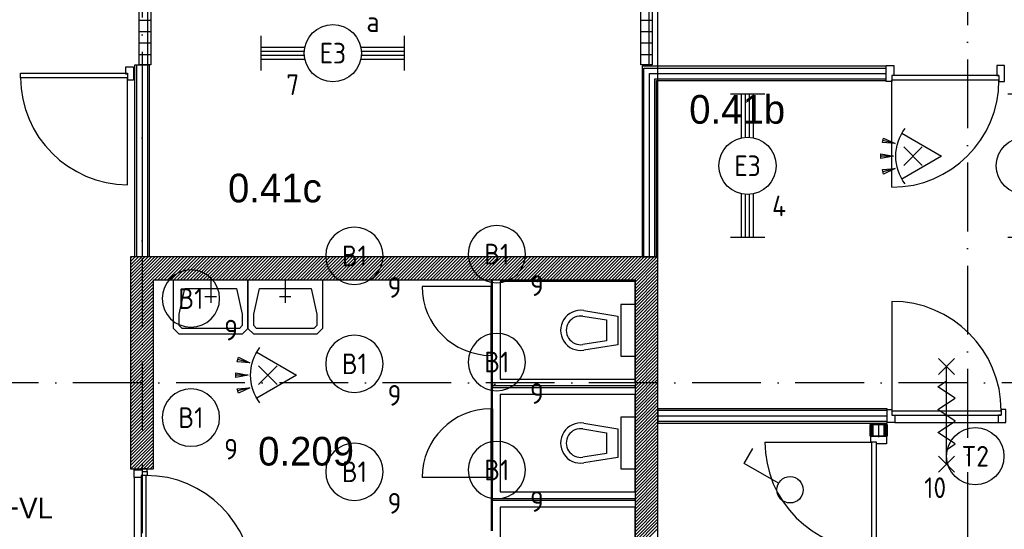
# Model space of a CAD drawing. Header units: millimetres. Extents: x -6587 to 112313, y 244 to 84344.
# Tile 50 of 58: x 67381 to 75969, y 48655 to 53102. Entities that reach past the tile are written whole.
import ezdxf
from ezdxf.enums import TextEntityAlignment as Align

# ---------------------------------------------------------------- set-up
doc = ezdxf.new("R2010")
doc.units = ezdxf.units.MM
doc.header["$LTSCALE"] = 100
doc.linetypes.add('DASHDOT', pattern=[9, 6, -1.5, 0, -1.5])
doc.layers.get('0').update_dxf_attribs({"linetype": 'CONTINUOUS'})
for name, color, linetype in [('AL$7----_STRAMIEN', 1, 'DASHDOT'), ('AL22----_BINNENWAND', 7, 'CONTINUOUS'), ('BOUW', 8, 'CONTINUOUS'), ('EB63101-_ATTRIB', 2, 'CONTINUOUS'), ('EL63101-_LICHT-ARM', 3, 'CONTINUOUS'), ('EL63102-_LICHT-SCH', 3, 'CONTINUOUS'), ('KABELGOOT', 8, 'CONTINUOUS')]:
    doc.layers.add(name, color=color, linetype=linetype)
doc.styles.add('1_8', font='iso', dxfattribs={"width": 0.7, "height": 1.8})
doc.styles.add('BURO-018', font='BUROFONT.shx', dxfattribs={"height": 180})
doc.styles.add('BURO-025', font='BUROFONT.shx', dxfattribs={"height": 250})
doc.styles.add('NORATT', font='isocp.shx')
doc.styles.get("Standard").update_dxf_attribs({"font": 'iso.shx'})
doc.styles.add('TECHNIC', font='technic_.ttf')

# ---------------------------------------------------------------- blocks, each defined once
blk = doc.blocks.new('ES3G00')
blk.add_circle((0, 0), 2.5)
blk.add_circle((0, 0), 2.5)
for tag, style, flags, p in [('GELIJK', 'NORATT', 9, (3.5, 5)), ('GELIJK', '1_8', 9, (3.5, 5)), ('SCHAK', 'NORATT', 8, (3.5, 2.75)), ('SCHAK', '1_8', 8, (3.5, 2.75)), ('A_CODE', 'NORATT', 8, (0, 0)), ('A_CODE', '1_8', 8, (0, 0)), ('GROEP', 'NORATT', 8, (-3.5, -2.75)), ('GROEP', '1_8', 8, (-3.5, -2.75)), ('KAST', 'NORATT', 9, (3.5, -2.75)), ('KAST', '1_8', 9, (3.5, -2.75))]:
    blk.add_attdef(tag, text='', height=1.8, dxfattribs=dict(style=style, flags=flags)).set_placement(p, align=Align.MIDDLE_CENTER)
blk = doc.blocks.new('ES3S1')
blk.add_lwpolyline([(0.575, 0.996), (2.309, 4), (3.608, 3.25)])
blk.add_lwpolyline([(0.575, 0.996), (2.309, 4), (3.608, 3.25)])
blk.add_circle((0, 0), 1.15)
blk.add_circle((0, 0), 1.15)
for tag, style, flags, p in [('SCHAK', 'NORATT', 8, (3, 5.5)), ('SCHAK', '1_8', 8, (3, 5.5)), ('KAST', 'NORATT', 9, (-3, 0.5)), ('KAST', '1_8', 9, (-3, 0.5)), ('M_CODE', 'NORATT', 9, (0, 0)), ('M_CODE', '1_8', 9, (0, 0)), ('DOEL', 'NORATT', 9, (-3, -2)), ('DOEL', '1_8', 9, (-3, -2)), ('GROEP', 'NORATT', 9, (-3, -4.5)), ('GROEP', '1_8', 9, (-3, -4.5))]:
    blk.add_attdef(tag, text='', height=1.8, dxfattribs=dict(style=style, flags=flags)).set_placement(p, align=Align.MIDDLE_CENTER)
blk = doc.blocks.new('EJ3T20')
at = {"color": 0}
for p, q in [((-6.25, -1.5), (-6.25, 1.5)), ((6.25, -1.5), (6.25, 1.5)), ((-6.25, 0.525), (-2.444, 0.525)), ((-6.25, 0.175), (-2.494, 0.175)), ((2.444, 0.525), (6.25, 0.525)), ((2.494, 0.175), (6.25, 0.175)), ((-6.25, -0.175), (-2.494, -0.175)), ((-6.25, -0.525), (-2.444, -0.525)), ((2.444, -0.525), (6.25, -0.525)), ((2.494, -0.175), (6.25, -0.175))]:
    blk.add_line(p, q, dxfattribs=at)
blk.add_circle((0, 0), 2.5, dxfattribs=at)
at = {"color": 6, "style": '1_8'}
for tag, flags, p in [('SCHAK', 8, (3.5, 2.75)), ('A_CODE', 8, (0, 0)), ('GROEP', 8, (-3.5, -2.75)), ('KAST', 9, (3.5, -2.75))]:
    blk.add_attdef(tag, text='', height=1.8, dxfattribs=dict(at, flags=flags)).set_placement(p, align=Align.MIDDLE)
blk = doc.blocks.new('ES652116')
for p, q in [((1.557, 1.087), (2.619, 1.372)), ((-0.813, -0.813), (0.813, 0.813)), ((0.813, -0.813), (-0.813, 0.813)), ((1.7, 0), (2.8, 0)), ((1.557, -1.087), (2.619, -1.372))]:
    blk.add_line(p, q)
blk.add_lwpolyline([(0.964, 2), (-2.5, 0), (0.964, -2)])
for points in [[(2.671, 1.179), (2.568, 1.565), (1.557, 1.087)], [(2.8, -0.2), (2.8, 0.2), (1.7, 0)], [(2.568, -1.565), (2.671, -1.179), (1.557, -1.087)]]:
    blk.add_lwpolyline(points, close=True)
blk.add_arc((-2.5, 0), 4, 322.81924, 37.18076)
at = {"style": '1_8'}
for tag, flags, p in [('SCHAK', 8, (3, 5.5)), ('KAST', 9, (-3, 0.5)), ('M_CODE', 9, (0, 0)), ('DOEL', 9, (-3, -2)), ('GROEP', 9, (-3, -4.5))]:
    blk.add_attdef(tag, text='', height=1.8, dxfattribs=dict(at, flags=flags)).set_placement(p, align=Align.MIDDLE_CENTER)
at = {"style": '1_8', "flags": 8}
blk.add_attdef('CODE', text='', height=1.8, dxfattribs=at).set_placement((0, 0), align=Align.MIDDLE)
blk = doc.blocks.new('XREF')
at = {"layer": 'BOUW'}
h = blk.add_hatch(dxfattribs=at)
h.set_pattern_fill('TEGEL100', color=256, style=0)
h.set_pattern_definition([(0, (157297.57, 10098.91), (0, 100), []), (90, (157297.57, 10098.91), (-100, 6e-15), [])])
h.paths.add_polyline_path([(224765.3, 66540.1), (224765.3, 72212.6), (224865.3, 72212.6), (224865.3, 66540.1)])
h = blk.add_hatch(dxfattribs=at)
h.set_pattern_fill('TEGEL100', color=256, style=0)
h.set_pattern_definition([(0, (155472.57, 10098.91), (0, 100), []), (90, (155472.57, 10098.91), (-100, 6e-15), [])])
h.paths.add_polyline_path([(229140.3, 66540.1), (229140.3, 72212.6), (229240.3, 72212.6), (229240.3, 66540.1)])
at = {"layer": 'AL$7----_STRAMIEN', "color": 1}
for p, q in [((224790.3, 90956.1), (224790.3, 19213.9)), ((224790.3, 90956.1), (224790.3, 19213.9)), ((231990.3, 90889.9), (231990.3, 19147.8)), ((250890.3, 63765), (161095.9, 63765)), ((250890.3, 63765), (223500.9, 63765))]:
    blk.add_line(p, q, dxfattribs=at)
at = {"layer": 'AL22----_BINNENWAND', "color": 6}
for p, q in [((227833.8, 64005), (227846.8, 64005)), ((227846.8, 64005), (227833.8, 64005)), ((227846.8, 63738.5), (227846.8, 63725.5)), ((227858.9, 63753.8), (227871.9, 63753.8)), ((227858.9, 63753.8), (227871.9, 63753.8)), ((227833.8, 63540), (227846.8, 63540)), ((227833.8, 63540), (227846.8, 63540)), ((227833.8, 62940), (227833.8, 63540)), ((227846.8, 62940), (227833.8, 62940)), ((227846.8, 62940), (227833.8, 62940)), ((227846.8, 62754.5), (227846.8, 62741.5))]:
    blk.add_line(p, q, dxfattribs=at)
at = {"layer": 'BOUW'}
for p, q in [((229290.3, 64865.1), (229290.3, 67282.9)), ((224727.8, 64865.1), (224727.8, 66540.1)), ((224727.8, 66540.1), (224852.8, 66540.1)), ((224742.8, 66540.1), (224742.8, 64865.1)), ((224790.3, 66540.1), (224790.3, 64865.1)), ((224837.8, 66540.1), (224837.8, 64865.1)), ((224852.8, 66540.1), (224852.8, 64865.1)), ((229152.8, 66527.6), (229152.8, 64865.1)), ((231280.3, 66527.6), (229152.8, 66527.6)), ((229167.8, 64865.1), (229167.8, 66512.6)), ((229167.8, 66512.6), (231280.3, 66512.6)), ((231280.3, 66402.6), (231280.3, 66527.6)), ((229215.3, 64865.1), (229215.3, 66465.1)), ((229215.3, 66465.1), (231280.3, 66465.1)), ((229262.8, 64865.1), (229262.8, 66417.6)), ((229262.8, 66417.6), (231280.3, 66417.6)), ((229277.8, 64865.1), (229277.8, 66402.6)), ((229277.8, 66402.6), (231280.3, 66402.6)), ((229290.3, 64865.1), (224690.3, 64865.1)), ((224690.3, 64485.4), (225070, 64865.1)), ((224690.3, 64513.7), (225041.7, 64865.1)), ((224690.3, 64541.9), (225013.4, 64865.1)), ((224690.3, 64570.2), (224985.2, 64865.1)), ((224690.3, 64598.5), (224956.9, 64865.1)), ((224690.3, 64626.8), (224928.6, 64865.1)), ((224690.3, 64655.1), (224900.3, 64865.1)), ((224690.3, 64683.4), (224872, 64865.1)), ((224690.3, 64711.7), (224843.7, 64865.1)), ((224690.3, 64739.9), (224815.4, 64865.1)), ((224690.3, 64768.2), (224787.2, 64865.1)), ((224690.3, 64796.5), (224758.9, 64865.1)), ((224690.3, 64824.8), (224730.6, 64865.1)), ((224690.3, 64853.1), (224702.3, 64865.1)), ((224690.3, 64865.1), (224690.3, 63015.1)), ((224852.8, 64865.1), (224727.8, 64865.1)), ((224898.3, 64665.1), (225098.3, 64865.1)), ((224926.6, 64665.1), (225126.6, 64865.1)), ((224954.9, 64665.1), (225154.9, 64865.1)), ((224983.1, 64665.1), (225183.1, 64865.1)), ((225011.4, 64665.1), (225211.4, 64865.1)), ((225039.7, 64665.1), (225239.7, 64865.1)), ((225068, 64665.1), (225268, 64865.1)), ((225096.3, 64665.1), (225296.3, 64865.1)), ((225124.6, 64665.1), (225324.6, 64865.1)), ((225152.9, 64665.1), (225352.9, 64865.1)), ((225181.1, 64665.1), (225381.1, 64865.1)), ((225209.4, 64665.1), (225409.4, 64865.1)), ((225237.7, 64665.1), (225437.7, 64865.1)), ((225266, 64665.1), (225466, 64865.1)), ((225294.3, 64665.1), (225494.3, 64865.1)), ((225322.6, 64665.1), (225522.6, 64865.1)), ((225350.8, 64665.1), (225550.8, 64865.1)), ((225379.1, 64665.1), (225579.1, 64865.1)), ((225407.4, 64665.1), (225607.4, 64865.1)), ((225435.7, 64665.1), (225635.7, 64865.1)), ((225464, 64665.1), (225664, 64865.1)), ((225492.3, 64665.1), (225692.3, 64865.1)), ((225520.5, 64665.1), (225720.5, 64865.1)), ((225548.8, 64665.1), (225748.8, 64865.1)), ((225577.1, 64665.1), (225777.1, 64865.1)), ((225605.4, 64665.1), (225805.4, 64865.1)), ((225633.7, 64665.1), (225833.7, 64865.1)), ((225662, 64665.1), (225862, 64865.1)), ((225690.3, 64665.1), (225890.3, 64865.1)), ((225718.5, 64665.1), (225918.5, 64865.1)), ((225746.8, 64665.1), (225946.8, 64865.1)), ((225775.1, 64665.1), (225975.1, 64865.1)), ((225803.4, 64665.1), (226003.4, 64865.1)), ((225831.7, 64665.1), (226031.7, 64865.1)), ((225860, 64665.1), (226060, 64865.1)), ((225888.2, 64665.1), (226088.2, 64865.1)), ((225916.5, 64665.1), (226116.5, 64865.1)), ((225944.8, 64665.1), (226144.8, 64865.1)), ((225973.1, 64665.1), (226173.1, 64865.1)), ((226001.4, 64665.1), (226201.4, 64865.1)), ((226029.7, 64665.1), (226229.7, 64865.1)), ((226057.9, 64665.1), (226257.9, 64865.1)), ((226086.2, 64665.1), (226286.2, 64865.1)), ((226114.5, 64665.1), (226314.5, 64865.1)), ((226142.8, 64665.1), (226342.8, 64865.1)), ((226171.1, 64665.1), (226371.1, 64865.1)), ((226199.4, 64665.1), (226399.4, 64865.1)), ((226227.7, 64665.1), (226427.7, 64865.1)), ((226255.9, 64665.1), (226455.9, 64865.1)), ((226284.2, 64665.1), (226484.2, 64865.1)), ((226312.5, 64665.1), (226512.5, 64865.1)), ((226340.8, 64665.1), (226540.8, 64865.1)), ((226369.1, 64665.1), (226569.1, 64865.1)), ((226397.4, 64665.1), (226597.4, 64865.1)), ((226425.6, 64665.1), (226625.6, 64865.1)), ((226453.9, 64665.1), (226653.9, 64865.1)), ((226482.2, 64665.1), (226682.2, 64865.1)), ((226510.5, 64665.1), (226710.5, 64865.1)), ((226538.8, 64665.1), (226738.8, 64865.1)), ((226567.1, 64665.1), (226767.1, 64865.1)), ((226595.3, 64665.1), (226795.3, 64865.1)), ((226623.6, 64665.1), (226823.6, 64865.1)), ((226651.9, 64665.1), (226851.9, 64865.1)), ((226680.2, 64665.1), (226880.2, 64865.1)), ((226708.5, 64665.1), (226908.5, 64865.1)), ((226736.8, 64665.1), (226936.8, 64865.1)), ((226765.1, 64665.1), (226965.1, 64865.1)), ((226793.3, 64665.1), (226993.3, 64865.1)), ((226821.6, 64665.1), (227021.6, 64865.1)), ((226849.9, 64665.1), (227049.9, 64865.1)), ((226878.2, 64665.1), (227078.2, 64865.1)), ((226906.5, 64665.1), (227106.5, 64865.1)), ((226934.8, 64665.1), (227134.8, 64865.1)), ((226963, 64665.1), (227163, 64865.1)), ((226991.3, 64665.1), (227191.3, 64865.1)), ((227019.6, 64665.1), (227219.6, 64865.1)), ((227047.9, 64665.1), (227247.9, 64865.1)), ((227076.2, 64665.1), (227276.2, 64865.1)), ((227104.5, 64665.1), (227304.5, 64865.1)), ((227132.7, 64665.1), (227332.7, 64865.1)), ((227161, 64665.1), (227361, 64865.1)), ((227189.3, 64665.1), (227389.3, 64865.1)), ((227217.6, 64665.1), (227417.6, 64865.1)), ((227245.9, 64665.1), (227445.9, 64865.1)), ((227274.2, 64665.1), (227474.2, 64865.1)), ((227302.5, 64665.1), (227502.5, 64865.1)), ((227330.7, 64665.1), (227530.7, 64865.1)), ((227359, 64665.1), (227559, 64865.1)), ((227387.3, 64665.1), (227587.3, 64865.1)), ((227415.6, 64665.1), (227615.6, 64865.1)), ((227443.9, 64665.1), (227643.9, 64865.1)), ((227472.2, 64665.1), (227672.2, 64865.1)), ((227500.4, 64665.1), (227700.4, 64865.1)), ((227528.7, 64665.1), (227728.7, 64865.1)), ((227557, 64665.1), (227757, 64865.1)), ((227585.3, 64665.1), (227785.3, 64865.1)), ((227613.6, 64665.1), (227813.6, 64865.1)), ((227641.9, 64665.1), (227841.9, 64865.1)), ((227670.2, 64665.1), (227870.2, 64865.1)), ((227698.4, 64665.1), (227898.4, 64865.1)), ((227726.7, 64665.1), (227926.7, 64865.1)), ((227755, 64665.1), (227955, 64865.1)), ((227783.3, 64665.1), (227983.3, 64865.1)), ((227811.6, 64665.1), (228011.6, 64865.1)), ((227839.9, 64665.1), (228039.9, 64865.1)), ((227868.1, 64665.1), (228068.1, 64865.1)), ((227896.4, 64665.1), (228096.4, 64865.1)), ((227924.7, 64665.1), (228124.7, 64865.1)), ((227953, 64665.1), (228153, 64865.1)), ((227981.3, 64665.1), (228181.3, 64865.1)), ((228009.6, 64665.1), (228209.6, 64865.1)), ((228037.8, 64665.1), (228237.8, 64865.1)), ((228066.1, 64665.1), (228266.1, 64865.1)), ((228094.4, 64665.1), (228294.4, 64865.1)), ((228122.7, 64665.1), (228322.7, 64865.1)), ((228151, 64665.1), (228351, 64865.1)), ((228179.3, 64665.1), (228379.3, 64865.1)), ((228207.6, 64665.1), (228407.6, 64865.1)), ((228235.8, 64665.1), (228435.8, 64865.1)), ((228264.1, 64665.1), (228464.1, 64865.1)), ((228292.4, 64665.1), (228492.4, 64865.1)), ((228320.7, 64665.1), (228520.7, 64865.1)), ((228349, 64665.1), (228549, 64865.1)), ((228377.3, 64665.1), (228577.3, 64865.1)), ((228405.5, 64665.1), (228605.5, 64865.1)), ((228433.8, 64665.1), (228633.8, 64865.1)), ((228462.1, 64665.1), (228662.1, 64865.1)), ((228490.4, 64665.1), (228690.4, 64865.1)), ((228518.7, 64665.1), (228718.7, 64865.1)), ((228547, 64665.1), (228747, 64865.1)), ((228575.2, 64665.1), (228775.2, 64865.1)), ((228603.5, 64665.1), (228803.5, 64865.1)), ((228631.8, 64665.1), (228831.8, 64865.1)), ((228660.1, 64665.1), (228860.1, 64865.1)), ((228688.4, 64665.1), (228888.4, 64865.1)), ((228716.7, 64665.1), (228916.7, 64865.1)), ((228745, 64665.1), (228945, 64865.1)), ((228773.2, 64665.1), (228973.2, 64865.1)), ((228801.5, 64665.1), (229001.5, 64865.1)), ((228829.8, 64665.1), (229029.8, 64865.1)), ((228858.1, 64665.1), (229058.1, 64865.1)), ((228886.4, 64665.1), (229086.4, 64865.1)), ((228914.7, 64665.1), (229114.7, 64865.1)), ((228942.9, 64665.1), (229142.9, 64865.1)), ((228971.2, 64665.1), (229171.2, 64865.1)), ((228999.5, 64665.1), (229199.5, 64865.1)), ((229027.8, 64665.1), (229227.8, 64865.1)), ((229056.1, 64665.1), (229256.1, 64865.1)), ((229084.4, 64665.1), (229284.4, 64865.1)), ((229152.8, 64865.1), (229277.8, 64865.1)), ((229290.3, 64665.1), (229290.3, 64865.1)), ((229090.3, 64642.7), (229290.3, 64842.7)), ((229090.3, 64614.5), (229290.3, 64814.5)), ((229090.3, 64586.2), (229290.3, 64786.2)), ((229090.3, 64557.9), (229290.3, 64757.9)), ((229090.3, 64529.6), (229290.3, 64729.6)), ((229090.3, 64501.3), (229290.3, 64701.3)), ((229090.3, 64473), (229290.3, 64673)), ((224690.3, 64457.1), (224890.3, 64657.1)), ((224690.3, 64428.8), (224890.3, 64628.8)), ((224690.3, 64400.5), (224890.3, 64600.5)), ((224890.3, 64665.1), (229090.3, 64665.1)), ((224890.3, 63015.1), (224890.3, 64665.1)), ((225063.9, 64665.1), (225713.9, 64665.1)), ((225063.9, 64365.1), (225063.9, 64665.1)), ((225113.9, 64365.1), (225163.9, 64590.1)), ((225163.9, 64590.1), (225613.9, 64590.1)), ((225388.9, 64665.1), (225388.9, 64465.1)), ((225613.9, 64590.1), (225663.9, 64365.1)), ((225713.9, 64665.1), (225713.9, 64365.1)), ((225713.9, 64665.1), (226363.9, 64665.1)), ((225713.9, 64365.1), (225713.9, 64665.1)), ((225763.9, 64365.1), (225813.9, 64590.1)), ((225813.9, 64590.1), (226263.9, 64590.1)), ((226038.9, 64665.1), (226038.9, 64465.1)), ((226263.9, 64590.1), (226313.9, 64365.1)), ((226363.9, 64665.1), (226363.9, 64365.1)), ((227833.8, 64605.1), (227233.8, 64605.1)), ((227833.8, 64665.1), (227833.8, 64605.1)), ((227846.8, 64665.1), (227833.8, 64665.1)), ((227833.8, 64605.1), (227846.8, 64605.1)), ((227833.8, 64605.1), (227833.8, 64005.1)), ((227846.8, 64605.1), (227833.8, 64605.1)), ((227833.8, 64005.1), (227833.8, 64605.1)), ((227846.8, 64605.1), (227846.8, 64665.1)), ((227846.8, 64005.1), (227846.8, 64605.1)), ((229090.3, 64648.6), (227914.3, 64648.6)), ((227914.3, 64648.6), (227914.3, 63798.6)), ((228240.3, 64645.1), (228240.3, 64665.1)), ((229090.3, 63774.9), (229090.3, 64665.1)), ((229090.3, 64665.1), (229090.3, 61815.1)), ((229090.3, 63798.6), (229090.3, 64648.6)), ((229090.3, 64444.7), (229290.3, 64644.7)), ((229090.3, 64416.5), (229290.3, 64616.5)), ((229090.3, 64388.2), (229290.3, 64588.2)), ((229290.3, 61815.1), (229290.3, 64665.1)), ((224690.3, 64372.2), (224890.3, 64572.2)), ((224690.3, 64344), (224890.3, 64544)), ((224690.3, 64315.7), (224890.3, 64515.7)), ((229090.3, 64359.9), (229290.3, 64559.9)), ((229090.3, 64331.6), (229290.3, 64531.6)), ((229090.3, 64303.3), (229290.3, 64503.3)), ((224690.3, 64287.4), (224890.3, 64487.4)), ((224690.3, 64259.1), (224890.3, 64459.1)), ((224690.3, 64230.8), (224890.3, 64430.8)), ((228965.3, 64448.6), (228965.3, 63998.6)), ((229090.3, 64448.6), (228965.3, 64448.6)), ((229090.3, 64275), (229290.3, 64475)), ((229090.3, 63998.6), (229090.3, 64448.6)), ((229090.3, 64246.8), (229290.3, 64446.8)), ((229090.3, 64218.5), (229290.3, 64418.5)), ((224690.3, 64202.5), (224890.3, 64402.5)), ((224690.3, 64174.2), (224890.3, 64374.2)), ((224690.3, 64146), (224890.3, 64346)), ((225063.9, 64240.1), (225063.9, 64365.1)), ((225113.9, 64265.1), (225113.9, 64365.1)), ((225663.9, 64365.1), (225663.9, 64265.1)), ((225713.9, 64365.1), (225713.9, 64240.1)), ((225713.9, 64240.1), (225713.9, 64365.1)), ((225763.9, 64265.1), (225763.9, 64365.1)), ((226313.9, 64365.1), (226313.9, 64265.1)), ((226363.9, 64365.1), (226363.9, 64240.1)), ((228635.1, 64347), (228840.3, 64314.1)), ((228643, 64396.4), (228940.3, 64348.6)), ((228940.3, 64348.6), (228940.3, 64098.6)), ((229090.3, 64190.2), (229290.3, 64390.2)), ((229090.3, 64161.9), (229290.3, 64361.9)), ((229090.3, 64133.6), (229290.3, 64333.6)), ((224690.3, 64117.7), (224890.3, 64317.7)), ((224690.3, 64089.4), (224890.3, 64289.4)), ((224690.3, 64061.1), (224890.3, 64261.1)), ((225138.9, 64240.1), (225113.9, 64265.1)), ((225663.9, 64265.1), (225638.9, 64240.1)), ((225788.9, 64240.1), (225763.9, 64265.1)), ((226313.9, 64265.1), (226288.9, 64240.1)), ((228840.3, 64314.1), (228840.3, 64133.2)), ((229090.3, 64105.3), (229290.3, 64305.3)), ((229090.3, 64077.1), (229290.3, 64277.1)), ((229090.3, 64048.8), (229290.3, 64248.8)), ((224690.3, 64032.8), (224890.3, 64232.8)), ((224690.3, 64004.5), (224890.3, 64204.5)), ((224690.3, 63976.3), (224890.3, 64176.3)), ((225113.9, 64190.1), (225063.9, 64240.1)), ((225663.9, 64190.1), (225113.9, 64190.1)), ((225638.9, 64240.1), (225138.9, 64240.1)), ((225713.9, 64240.1), (225663.9, 64190.1)), ((225763.9, 64190.1), (225713.9, 64240.1)), ((226313.9, 64190.1), (225763.9, 64190.1)), ((226288.9, 64240.1), (225788.9, 64240.1)), ((226363.9, 64240.1), (226313.9, 64190.1)), ((228515.3, 64173.6), (228515.3, 64173.6)), ((229090.3, 64020.5), (229290.3, 64220.5)), ((229090.3, 63992.2), (229290.3, 64192.2)), ((229090.3, 63963.9), (229290.3, 64163.9)), ((224690.3, 63948), (224890.3, 64148)), ((224690.3, 63919.7), (224890.3, 64119.7)), ((224690.3, 63891.4), (224890.3, 64091.4)), ((228840.3, 64133.2), (228635.1, 64100.2)), ((228940.3, 64098.6), (228643, 64050.8)), ((229090.3, 63935.6), (229290.3, 64135.6)), ((229090.3, 63907.3), (229290.3, 64107.3)), ((229090.3, 63879.1), (229290.3, 64079.1)), ((224690.3, 63863.1), (224890.3, 64063.1)), ((224690.3, 63834.8), (224890.3, 64034.8)), ((224690.3, 63806.6), (224890.3, 64006.6)), ((227833.8, 64005.1), (227846.8, 64005.1)), ((227833.8, 64005.1), (227833.8, 63540.1)), ((227846.8, 64005.1), (227833.8, 64005.1)), ((227833.8, 64005), (227833.8, 63540)), ((227846.8, 63540.1), (227846.8, 64005.1)), ((227846.8, 63540), (227846.8, 64005)), ((228690.3, 64048.6), (228690.3, 64048.6)), ((228965.3, 63998.6), (229090.3, 63998.6)), ((229090.3, 63850.8), (229290.3, 64050.8)), ((229090.3, 63822.5), (229290.3, 64022.5)), ((229090.3, 63794.2), (229290.3, 63994.2)), ((224690.3, 63778.3), (224890.3, 63978.3)), ((224690.3, 63750), (224890.3, 63950)), ((224690.3, 63721.7), (224890.3, 63921.7)), ((229090.3, 63765.9), (229290.3, 63965.9)), ((229090.3, 63737.6), (229290.3, 63937.6)), ((229090.3, 63709.4), (229290.3, 63909.4)), ((224690.3, 63693.4), (224890.3, 63893.4)), ((224690.3, 63665.1), (224890.3, 63865.1)), ((224690.3, 63636.8), (224890.3, 63836.8)), ((229090.3, 63681.1), (229290.3, 63881.1)), ((229090.3, 63652.8), (229290.3, 63852.8)), ((229090.3, 63624.5), (229290.3, 63824.5)), ((224690.3, 63608.6), (224890.3, 63808.6)), ((224690.3, 63580.3), (224890.3, 63780.3)), ((224690.3, 63552), (224890.3, 63752)), ((229090.3, 63738.6), (227846.8, 63738.6)), ((227846.8, 63738.6), (227846.8, 63725.6)), ((227858.9, 63754), (227871.9, 63754)), ((227858.9, 63754), (227871.9, 63754)), ((227914.3, 63798.6), (229090.3, 63798.6)), ((229090.3, 63596.2), (229290.3, 63796.2)), ((229090.3, 63567.9), (229290.3, 63767.9)), ((229090.3, 63539.6), (229290.3, 63739.6)), ((229090.3, 63725.6), (229090.3, 63738.6)), ((224690.3, 63523.7), (224890.3, 63723.7)), ((224690.3, 63495.4), (224890.3, 63695.4)), ((224690.3, 63467.1), (224890.3, 63667.1)), ((227846.8, 63725.6), (229090.3, 63725.6)), ((229090.3, 63665.1), (227914.3, 63665.1)), ((227914.3, 63665.1), (227914.3, 62815.1)), ((229090.3, 63511.4), (229290.3, 63711.4)), ((229090.3, 63483.1), (229290.3, 63683.1)), ((229090.3, 62815.1), (229090.3, 63665.1)), ((229090.3, 63454.8), (229290.3, 63654.8)), ((224690.3, 63438.9), (224890.3, 63638.9)), ((224690.3, 63410.6), (224890.3, 63610.6)), ((224690.3, 63382.3), (224890.3, 63582.3)), ((229090.3, 63426.5), (229290.3, 63626.5)), ((229090.3, 63398.2), (229290.3, 63598.2)), ((229090.3, 63369.9), (229290.3, 63569.9)), ((224690.3, 63354), (224890.3, 63554)), ((224690.3, 63325.7), (224890.3, 63525.7)), ((224690.3, 63297.4), (224890.3, 63497.4)), ((224690.3, 63269.2), (224890.3, 63469.2)), ((227833.8, 63540.1), (227846.8, 63540.1)), ((227833.8, 63540.1), (227846.8, 63540.1)), ((227833.8, 62940.1), (227833.8, 63540.1)), ((227833.8, 63540.1), (227833.8, 62940.1)), ((227833.8, 63540), (227833.8, 62940)), ((227846.8, 63540.1), (227846.8, 62940.1)), ((227846.8, 63540), (227846.8, 62940)), ((229090.3, 63341.7), (229290.3, 63541.7)), ((229090.3, 63313.4), (229290.3, 63513.4)), ((229090.3, 63285.1), (229290.3, 63485.1)), ((231290.3, 63538.6), (229290.3, 63538.6)), ((229290.3, 63538.6), (229290.3, 63413.6)), ((231290.3, 63523.6), (229290.3, 63523.6)), ((231290.3, 63476.1), (229290.3, 63476.1)), ((231290.3, 63413.6), (231290.3, 63538.6)), ((224690.3, 63240.9), (224890.3, 63440.9)), ((224690.3, 63212.6), (224890.3, 63412.6)), ((224690.3, 63184.3), (224890.3, 63384.3)), ((228643, 63412.9), (228940.3, 63365.1)), ((228965.3, 63465.1), (228965.3, 63015.1)), ((229090.3, 63465.1), (228965.3, 63465.1)), ((229090.3, 63015.1), (229090.3, 63465.1)), ((229090.3, 63256.8), (229290.3, 63456.8)), ((229090.3, 63228.5), (229290.3, 63428.5)), ((229090.3, 63200.2), (229290.3, 63400.2)), ((231290.3, 63428.6), (229290.3, 63428.6)), ((229290.3, 63413.6), (231290.3, 63413.6)), ((224690.3, 63156), (224890.3, 63356)), ((224690.3, 63127.7), (224890.3, 63327.7)), ((224690.3, 63099.4), (224890.3, 63299.4)), ((228635.1, 63363.5), (228840.3, 63330.6)), ((228840.3, 63330.6), (228840.3, 63149.7)), ((228940.3, 63365.1), (228940.3, 63115.1)), ((229090.3, 63172), (229290.3, 63372)), ((229090.3, 63143.7), (229290.3, 63343.7)), ((229090.3, 63115.4), (229290.3, 63315.4)), ((224690.3, 63071.2), (224890.3, 63271.2)), ((224690.3, 63042.9), (224890.3, 63242.9)), ((224690.8, 63015.1), (224890.3, 63214.6)), ((229090.3, 63087.1), (229290.3, 63287.1)), ((229090.3, 63058.8), (229290.3, 63258.8)), ((229090.3, 63030.5), (229290.3, 63230.5)), ((224719.1, 63015.1), (224890.3, 63186.3)), ((224747.4, 63015.1), (224890.3, 63158)), ((224775.6, 63015.1), (224890.3, 63129.7)), ((228840.3, 63149.7), (228635.1, 63116.7)), ((229090.3, 63002.2), (229290.3, 63202.2)), ((229090.3, 62974), (229290.3, 63174)), ((229090.3, 62945.7), (229290.3, 63145.7)), ((224803.9, 63015.1), (224890.3, 63101.5)), ((224832.2, 63015.1), (224890.3, 63073.2)), ((224860.5, 63015.1), (224890.3, 63044.9)), ((228940.3, 63115.1), (228643, 63067.3)), ((228690.3, 63065.1), (228690.3, 63065.1)), ((229090.3, 62917.4), (229290.3, 63117.4)), ((229090.3, 62889.1), (229290.3, 63089.1)), ((229090.3, 62860.8), (229290.3, 63060.8)), ((224690.3, 63015.1), (224890.3, 63015.1)), ((224720.3, 63007.1), (224790.3, 63007.1)), ((224720.3, 62940.1), (224720.3, 63007.1)), ((224783.3, 62957.1), (224783.3, 62023.1)), ((224783.3, 62957.1), (224783.3, 62940.1)), ((224834.3, 62957.1), (224783.3, 62957.1)), ((224790.3, 63015.1), (224790.3, 62992.1)), ((224834.3, 63015.1), (224790.3, 63015.1)), ((224790.3, 63007.1), (224790.3, 62992.1)), ((224790.3, 62992.1), (224834.3, 62992.1)), ((224823.3, 62957.1), (224823.3, 62023.1)), ((224834.3, 62992.1), (224834.3, 63015.1)), ((224834.3, 62992.1), (224834.3, 62957.1)), ((224888.8, 63015.1), (224890.3, 63016.6)), ((228965.3, 63015.1), (229090.3, 63015.1)), ((229090.3, 62832.5), (229290.3, 63032.5)), ((229090.3, 62804.3), (229290.3, 63004.3)), ((229090.3, 62776), (229290.3, 62976)), ((224783.3, 62940.1), (224720.3, 62940.1)), ((224720.3, 62940.1), (224720.3, 62040.1)), ((227833.8, 62940.1), (227233.8, 62940.1)), ((227833.8, 62940.1), (227833.8, 62475.1)), ((227846.8, 62940.1), (227833.8, 62940.1)), ((227846.8, 62940.1), (227833.8, 62940.1)), ((227846.8, 62475.1), (227846.8, 62940.1)), ((229090.3, 62747.7), (229290.3, 62947.7)), ((229090.3, 62719.4), (229290.3, 62919.4)), ((229090.3, 62691.1), (229290.3, 62891.1)), ((227914.3, 62815.1), (229090.3, 62815.1)), ((229090.3, 62662.8), (229290.3, 62862.8)), ((229090.3, 62634.6), (229290.3, 62834.6)), ((229090.3, 62606.3), (229290.3, 62806.3)), ((229090.3, 62754.6), (227846.8, 62754.6)), ((227846.8, 62754.6), (227846.8, 62741.6)), ((227846.8, 62741.6), (229090.3, 62741.6)), ((229090.3, 62578), (229290.3, 62778)), ((229090.3, 62741.6), (229090.3, 62754.6)), ((229090.3, 62549.7), (229290.3, 62749.7)), ((229090.3, 62521.4), (229290.3, 62721.4)), ((229090.3, 62681.6), (227914.3, 62681.6)), ((227914.3, 62681.6), (227914.3, 61831.6)), ((229090.3, 62493.1), (229290.3, 62693.1)), ((229090.3, 61831.6), (229090.3, 62681.6)), ((229090.3, 62464.8), (229290.3, 62664.8)), ((229090.3, 62436.6), (229290.3, 62636.6)), ((229090.3, 62408.3), (229290.3, 62608.3)), ((229090.3, 62380), (229290.3, 62580)), ((229090.3, 62351.7), (229290.3, 62551.7)), ((229090.3, 62323.4), (229290.3, 62523.4)), ((229090.3, 62295.1), (229290.3, 62495.1))]:
    blk.add_line(p, q, dxfattribs=at)
for points in [[(224765.3, 66540.1), (224765.3, 72212.6), (224865.3, 72212.6), (224865.3, 66540.1)], [(229140.3, 66540.1), (229140.3, 72212.6), (229240.3, 72212.6), (229240.3, 66540.1)], [(223728.8, 66428.1), (223728.8, 66469.1), (224663.3, 66469.1), (224663.3, 66428.1)], [(231140.3, 63299.1), (231140.3, 63401.1), (231290.3, 63401.1), (231290.3, 63299.1)], [(231152.8, 63299.1), (231152.8, 63401.1), (231277.8, 63401.1), (231277.8, 63299.1)]]:
    blk.add_lwpolyline(points, close=True, dxfattribs=at)
for points in [[(224715.3, 66408.1), (224665.3, 66408.1), (224665.3, 66459.1), (224648.3, 66459.1), (224648.3, 66522.1), (224715.3, 66522.1), (224715.3, 66459.1), (224715.3, 66459.1), (224715.3, 66408.1), (224665.3, 66408.1)], [(231280.3, 66395.6), (231280.3, 66534.6), (231347.3, 66534.6), (231347.3, 66446.6), (231330.3, 66446.6), (231330.3, 66395.6), (231280.3, 66395.6)], [(232314.3, 66395.6), (232314.3, 66534.6), (232247.3, 66534.6), (232247.3, 66446.6), (232264.3, 66446.6), (232264.3, 66395.6), (232314.3, 66395.6)], [(232264.3, 66446.6), (231330.3, 66446.6)], [(231330.3, 65472.6), (231330.3, 66406.6)], [(232264.3, 66406.6), (231330.3, 66406.6)], [(225438.9, 64515.1), (225338.9, 64515.1)], [(226088.9, 64515.1), (225988.9, 64515.1)], [(231330.3, 64476.1), (231330.3, 63522.1)], [(231737.3, 63837.1), (231877.3, 63977.1)], [(231877.3, 63837.1), (231737.3, 63977.1)], [(231807.3, 63057.1), (231807.3, 63907.1)], [(231807.3, 63582.1), (231882.3, 63632.1), (231732.3, 63732.1), (231807.3, 63782.1)], [(231807.3, 63382.1), (231882.3, 63432.1), (231732.3, 63532.1), (231807.3, 63582.1)], [(231290.3, 63533.1), (231330.3, 63533.1), (231330.3, 63482.1), (231357.3, 63482.1), (231357.3, 63419.1), (231290.3, 63419.1), (231290.3, 63489.1), (231290.3, 63489.1), (231290.3, 63533.1)], [(231330.3, 63522.1), (232284.3, 63522.1)], [(231330.3, 63482.1), (232284.3, 63482.1)], [(232324.3, 63533.1), (232284.3, 63533.1), (232284.3, 63482.1), (232257.3, 63482.1), (232257.3, 63419.1), (232324.3, 63419.1), (232324.3, 63489.1), (232324.3, 63489.1), (232324.3, 63533.1)], [(231155.3, 63299.1), (231155.3, 63401.1)], [(231167.8, 63299.1), (231167.8, 63401.1)], [(231215.3, 63291.1), (231215.3, 63401.1)], [(231262.8, 63299.1), (231262.8, 63401.1)], [(231275.3, 63299.1), (231275.3, 63401.1)], [(231357.3, 63419.1), (232257.3, 63419.1)], [(231145.8, 63299.1), (231284.8, 63299.1), (231284.8, 63232.1), (231196.8, 63232.1), (231196.8, 63249.1), (231145.8, 63249.1), (231145.8, 63299.1)], [(231807.3, 63182.1), (231882.3, 63232.1), (231732.3, 63332.1), (231807.3, 63382.1)], [(230222.8, 63249.1), (231156.8, 63249.1)], [(231156.8, 62315.1), (231156.8, 63249.1)], [(231196.8, 62315.1), (231196.8, 63249.1)], [(231737.3, 62987.1), (231877.3, 63127.1)], [(231877.3, 62987.1), (231737.3, 63127.1)]]:
    blk.add_lwpolyline(points, dxfattribs=at)
blk.add_lwpolyline([(223728.8, 66428.1, 0.408724), (224663.3, 65493.6), (224663.3, 66428.1)], format="xyb", dxfattribs=at)
for centre, radius, start, end in [((231330.3, 66406.6), 934, 270, 0), ((227833.8, 64605.1), 600, 180, 270), ((231330.3, 63522.1), 954, 0, 90), ((228615.3, 64223.6), 175, 80.86729, 279.13271), ((228615.3, 64223.6), 125, 80.86729, 279.13271), ((227833.8, 62940.1), 600, 90, 180), ((228615.3, 63240.1), 175, 80.86729, 279.13271), ((228615.3, 63240.1), 125, 80.86729, 279.13271), ((231156.8, 63249.1), 934, 180, 270), ((224823.3, 62023.1), 934, 0, 90)]:
    blk.add_arc(centre, radius, start, end, dxfattribs=at)
at = {"layer": 'BOUW', "style": 'BURO-025'}
for s, p in [('0.41b', (229562.7, 66027)), ('0.41c', (225539.8, 65340.5)), ('0.209', (225802.4, 63043.9))]:
    blk.add_text(s, height=250, dxfattribs=at).set_placement(p)
at = {"layer": 'BOUW', "style": 'TECHNIC'}
for tag, p in [('TKC', (236228.5, 52184.8)), ('BALIE', (236228.5, 51894.3))]:
    blk.add_attdef(tag, text='', height=250, dxfattribs=at).set_placement(p, align=Align.CENTER)
at = {"layer": 'KABELGOOT', "color": 8, "style": 'BURO-018'}
blk.add_text('3650+VL', height=180, dxfattribs=at).set_placement((223527.4, 62672.2), align=Align.MIDDLE)
at = {"layer": 'KABELGOOT', "color": 8, "flags": 3}
blk.add_attdef('HULPSTUK', (188825.4, 76010.1, 3650), '', height=1, rotation=180, dxfattribs=at)
blk.add_attdef('HULPSTUK', (182644.4, 45781.1, 3650), '', height=1, dxfattribs=at)

msp = doc.modelspace()

# ---------------------------------------------------------------- block references
at = {"layer": 'EL63101-_LICHT-ARM'}
msp.add_blockref('XREF', (-156342.1, -13832.1), dxfattribs=at)
ref = msp.add_blockref('EJ3T20', (70112.2, 52810.2), dxfattribs=dict(at, xscale=100, yscale=100, zscale=100))
ref.add_attrib('A_CODE', 'E3', dxfattribs={"layer": 'EB63101-_ATTRIB', "color": 1, "height": 180, "style": 'NORATT', "flags": 8}).set_placement((70112.2, 52810.2), align=Align.MIDDLE)
ref.add_attrib('GROEP', '7', dxfattribs={"layer": 'EB63101-_ATTRIB', "color": 1, "height": 180, "style": 'NORATT', "flags": 8}).set_placement((69762.2, 52535.2), align=Align.MIDDLE)
ref.add_attrib('SCHAK', 'a', dxfattribs={"layer": 'EB63101-_ATTRIB', "color": 1, "height": 180, "style": 'NORATT', "flags": 8}).set_placement((70462.2, 53085.2), align=Align.MIDDLE)
ref = msp.add_blockref('EJ3T20', (73729.4, 51827.4, 3500), dxfattribs=dict(at, xscale=100, yscale=100, zscale=100, rotation=90))
ref.add_attrib('A_CODE', 'E3', dxfattribs={"layer": 'EB63101-_ATTRIB', "color": 1, "height": 180, "style": '1_8', "flags": 8}).set_placement((73729.4, 51827.4, 3500), align=Align.MIDDLE)
ref.add_attrib('GROEP', '4', dxfattribs={"layer": 'EB63101-_ATTRIB', "color": 1, "height": 180, "style": '1_8', "flags": 8}).set_placement((74004.4, 51477.4, 3500), align=Align.MIDDLE)
ref = msp.add_blockref('EJ3T20', (76149.4, 51827.4, 3500), dxfattribs=dict(at, xscale=100, yscale=100, zscale=100, rotation=90))
ref.add_attrib('A_CODE', 'E3', dxfattribs={"layer": 'EB63101-_ATTRIB', "color": 1, "height": 180, "style": '1_8', "flags": 8}).set_placement((76149.4, 51827.4, 3500), align=Align.MIDDLE)
ref.add_attrib('GROEP', '4', dxfattribs={"layer": 'EB63101-_ATTRIB', "color": 1, "height": 180, "style": '1_8', "flags": 8}).set_placement((76424.4, 51477.4, 3500), align=Align.MIDDLE)
ref = msp.add_blockref('ES3G00', (70300.2, 51041.4, 3500), dxfattribs=dict(at, xscale=-100, yscale=100, zscale=100))
ref.add_attrib('A_CODE', 'B1', dxfattribs={"layer": 'EB63101-_ATTRIB', "color": 1, "height": 180, "style": '1_8', "flags": 8}).set_placement((70300.2, 51041.4, 3500), align=Align.MIDDLE)
ref.add_attrib('GROEP', '9', dxfattribs={"layer": 'EB63101-_ATTRIB', "color": 1, "height": 180, "style": '1_8', "flags": 8}).set_placement((70650.2, 50766.4, 3500), align=Align.MIDDLE)
ref = msp.add_blockref('ES3G00', (71542, 51056.9, 3500), dxfattribs=dict(at, xscale=-100, yscale=100, zscale=100))
ref.add_attrib('A_CODE', 'B1', dxfattribs={"layer": 'EB63101-_ATTRIB', "color": 1, "height": 180, "style": '1_8', "flags": 8}).set_placement((71542, 51056.9, 3500), align=Align.MIDDLE)
ref.add_attrib('GROEP', '9', dxfattribs={"layer": 'EB63101-_ATTRIB', "color": 1, "height": 180, "style": '1_8', "flags": 8}).set_placement((71892, 50781.9, 3500), align=Align.MIDDLE)
ref = msp.add_blockref('ES3G00', (68874.2, 50668.6, 3500), dxfattribs=dict(at, xscale=-100, yscale=100, zscale=100))
ref.add_attrib('A_CODE', 'B1', dxfattribs={"layer": 'EB63101-_ATTRIB', "color": 1, "height": 180, "style": '1_8', "flags": 8}).set_placement((68874.2, 50668.6, 3500), align=Align.MIDDLE)
ref.add_attrib('GROEP', '9', dxfattribs={"layer": 'EB63101-_ATTRIB', "color": 1, "height": 180, "style": '1_8', "flags": 8}).set_placement((69224.2, 50393.6, 3500), align=Align.MIDDLE)
ref = msp.add_blockref('ES3G00', (70300.2, 50099.4, 3500), dxfattribs=dict(at, xscale=-100, yscale=100, zscale=100))
ref.add_attrib('A_CODE', 'B1', dxfattribs={"layer": 'EB63101-_ATTRIB', "color": 1, "height": 180, "style": '1_8', "flags": 8}).set_placement((70300.2, 50099.4, 3500), align=Align.MIDDLE)
ref.add_attrib('GROEP', '9', dxfattribs={"layer": 'EB63101-_ATTRIB', "color": 1, "height": 180, "style": '1_8', "flags": 8}).set_placement((70650.2, 49824.4, 3500), align=Align.MIDDLE)
ref = msp.add_blockref('ES3G00', (71542, 50114.9, 3500), dxfattribs=dict(at, xscale=-100, yscale=100, zscale=100))
ref.add_attrib('A_CODE', 'B1', dxfattribs={"layer": 'EB63101-_ATTRIB', "color": 1, "height": 180, "style": '1_8', "flags": 8}).set_placement((71542, 50114.9, 3500), align=Align.MIDDLE)
ref.add_attrib('GROEP', '9', dxfattribs={"layer": 'EB63101-_ATTRIB', "color": 1, "height": 180, "style": '1_8', "flags": 8}).set_placement((71892, 49839.9, 3500), align=Align.MIDDLE)
ref = msp.add_blockref('ES3G00', (68874.2, 49629.7, 3500), dxfattribs=dict(at, xscale=-100, yscale=100, zscale=100))
ref.add_attrib('A_CODE', 'B1', dxfattribs={"layer": 'EB63101-_ATTRIB', "color": 1, "height": 180, "style": '1_8', "flags": 8}).set_placement((68874.2, 49629.7, 3500), align=Align.MIDDLE)
ref.add_attrib('GROEP', '9', dxfattribs={"layer": 'EB63101-_ATTRIB', "color": 1, "height": 180, "style": '1_8', "flags": 8}).set_placement((69224.2, 49354.7, 3500), align=Align.MIDDLE)
ref = msp.add_blockref('ES3G00', (75716.1, 49293.2, 3500), dxfattribs=dict(at, xscale=100, yscale=100, zscale=100))
ref.add_attrib('A_CODE', 'T2', dxfattribs={"layer": 'EB63101-_ATTRIB', "color": 1, "height": 180, "style": '1_8', "flags": 8}).set_placement((75716.1, 49293.2, 3500), align=Align.MIDDLE)
ref.add_attrib('GROEP', '10', dxfattribs={"layer": 'EB63101-_ATTRIB', "color": 1, "height": 180, "style": '1_8', "flags": 8}).set_placement((75366.1, 49018.2, 3500), align=Align.MIDDLE)
ref = msp.add_blockref('ES3G00', (70300.2, 49157.4, 3500), dxfattribs=dict(at, xscale=-100, yscale=100, zscale=100))
ref.add_attrib('A_CODE', 'B1', dxfattribs={"layer": 'EB63101-_ATTRIB', "color": 1, "height": 180, "style": '1_8', "flags": 8}).set_placement((70300.2, 49157.4, 3500), align=Align.MIDDLE)
ref.add_attrib('GROEP', '9', dxfattribs={"layer": 'EB63101-_ATTRIB', "color": 1, "height": 180, "style": '1_8', "flags": 8}).set_placement((70650.2, 48882.4, 3500), align=Align.MIDDLE)
ref = msp.add_blockref('ES3G00', (71542, 49172.9, 3500), dxfattribs=dict(at, xscale=-100, yscale=100, zscale=100))
ref.add_attrib('A_CODE', 'B1', dxfattribs={"layer": 'EB63101-_ATTRIB', "color": 1, "height": 180, "style": '1_8', "flags": 8}).set_placement((71542, 49172.9, 3500), align=Align.MIDDLE)
ref.add_attrib('GROEP', '9', dxfattribs={"layer": 'EB63101-_ATTRIB', "color": 1, "height": 180, "style": '1_8', "flags": 8}).set_placement((71892, 48897.9, 3500), align=Align.MIDDLE)
at = {"layer": 'EL63102-_LICHT-SCH', "xscale": -100, "yscale": 100, "zscale": 100}
for p in [(75172.6, 51911.9, 3500), (69544.7, 50000)]:
    msp.add_blockref('ES652116', p, dxfattribs=at)
at = {"layer": 'EL63102-_LICHT-SCH', "xscale": 100, "yscale": 100, "zscale": 100, "rotation": 90}
msp.add_blockref('ES3S1', (74100, 49000, 1050), dxfattribs=at)

doc.saveas('drawing.dxf')
